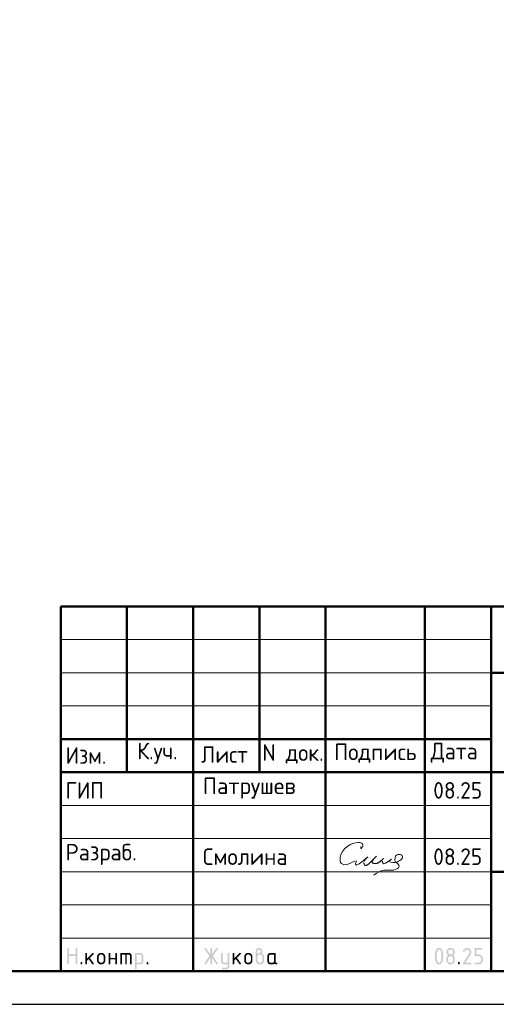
# Model space of a CAD drawing. Header units: millimetres. Extents: x 0 to 74351, y 0 to 35652.
# Tile 2 of 5: x 26856 to 35493, y 0 to 17820. Entities that reach past the tile are written whole.
import ezdxf

# ---------------------------------------------------------------- set-up
doc = ezdxf.new("R2010")
doc.units = ezdxf.units.MM
doc.layers.add('Standard', color=7, linetype='Continuous', lineweight=25)
doc.styles.add('ISOCPEUR', font='txt')

msp = doc.modelspace()

# ---------------------------------------------------------------- hatches: boundary and pattern name
at = {"layer": 'Standard', "linetype": 'Continuous', "lineweight": 25, "transparency": 33554687}
for points in [[(27719, 737), (27719, 1007), (27719, 1008), (27719, 1010), (27719, 1012), (27720, 1013), (27720, 1015), (27721, 1016), (27722, 1017), (27723, 1018), (27724, 1019), (27725, 1019), (27726, 1020), (27727, 1021), (27729, 1021), (27730, 1021), (27732, 1022), (27734, 1022), (27736, 1022), (27737, 1021), (27739, 1021), (27741, 1021), (27742, 1020), (27743, 1019), (27744, 1019), (27745, 1018), (27746, 1017), (27747, 1016), (27748, 1015), (27748, 1013), (27748, 1012), (27749, 1010), (27749, 1008), (27749, 1007), (27749, 902), (27869, 902), (27869, 1007), (27869, 1008), (27869, 1010), (27869, 1012), (27870, 1013), (27870, 1015), (27871, 1016), (27871, 1017), (27872, 1018), (27873, 1019), (27874, 1019), (27876, 1020), (27877, 1021), (27878, 1021), (27880, 1021), (27882, 1022), (27884, 1022), (27886, 1022), (27887, 1021), (27889, 1021), (27890, 1021), (27892, 1020), (27893, 1019), (27894, 1019), (27895, 1018), (27896, 1017), (27897, 1016), (27897, 1015), (27898, 1013), (27898, 1012), (27898, 1010), (27899, 1008), (27899, 1007), (27899, 737), (27899, 735), (27898, 733), (27898, 731), (27898, 730), (27897, 729), (27897, 727), (27896, 726), (27895, 725), (27894, 724), (27893, 724), (27892, 723), (27890, 722), (27889, 722), (27887, 722), (27886, 722), (27884, 722), (27882, 722), (27880, 722), (27878, 722), (27877, 722), (27876, 723), (27874, 724), (27873, 724), (27872, 725), (27871, 726), (27871, 727), (27870, 729), (27870, 730), (27869, 731), (27869, 733), (27869, 735), (27869, 737), (27869, 872), (27749, 872), (27749, 737), (27749, 735), (27749, 733), (27748, 731), (27748, 730), (27748, 729), (27747, 727), (27746, 726), (27745, 725), (27744, 724), (27743, 724), (27742, 723), (27741, 722), (27739, 722), (27737, 722), (27736, 722), (27734, 722), (27732, 722), (27730, 722), (27729, 722), (27727, 722), (27726, 723), (27725, 724), (27724, 724), (27723, 725), (27722, 726), (27721, 727), (27720, 729), (27720, 730), (27719, 731), (27719, 733), (27719, 735)], [(28079, 833), (28173, 927), (28174, 928), (28175, 929), (28177, 930), (28178, 930), (28179, 931), (28181, 931), (28182, 931), (28184, 931), (28186, 931), (28187, 931), (28189, 931), (28190, 930), (28192, 930), (28193, 929), (28194, 929), (28195, 928), (28196, 927), (28197, 926), (28197, 924), (28198, 923), (28198, 922), (28198, 920), (28199, 918), (28199, 916), (28199, 915), (28198, 914), (28198, 912), (28198, 911), (28197, 910), (28196, 908), (28195, 907), (28194, 906), (28128, 840), (28196, 745), (28197, 743), (28198, 741), (28199, 739), (28199, 736), (28199, 734), (28198, 733), (28198, 731), (28198, 730), (28197, 728), (28197, 727), (28196, 726), (28195, 725), (28194, 724), (28193, 724), (28192, 723), (28190, 722), (28189, 722), (28187, 722), (28186, 722), (28184, 722), (28182, 722), (28180, 722), (28178, 722), (28177, 723), (28175, 724), (28174, 725), (28172, 726), (28171, 728), (28107, 819), (28079, 791), (28079, 737), (28079, 735), (28078, 733), (28078, 731), (28078, 730), (28077, 729), (28077, 727), (28076, 726), (28075, 725), (28074, 724), (28073, 724), (28072, 723), (28070, 722), (28069, 722), (28067, 722), (28066, 722), (28064, 722), (28062, 722), (28060, 722), (28059, 722), (28057, 722), (28056, 723), (28055, 724), (28053, 724), (28052, 725), (28051, 726), (28051, 727), (28050, 729), (28050, 730), (28049, 731), (28049, 733), (28049, 735), (28049, 737), (28049, 916), (28049, 918), (28049, 920), (28049, 922), (28050, 923), (28050, 924), (28051, 926), (28051, 927), (28052, 928), (28053, 929), (28055, 929), (28056, 930), (28057, 930), (28059, 931), (28060, 931), (28062, 931), (28064, 931), (28066, 931), (28067, 931), (28069, 931), (28070, 930), (28072, 930), (28073, 929), (28074, 929), (28075, 928), (28076, 927), (28077, 926), (28077, 924), (28078, 923), (28078, 922), (28078, 920), (28079, 918), (28079, 916)], [(28498, 811), (28498, 737), (28498, 735), (28498, 733), (28498, 731), (28497, 730), (28497, 729), (28496, 727), (28496, 726), (28495, 725), (28494, 724), (28493, 724), (28491, 723), (28490, 722), (28489, 722), (28487, 722), (28485, 722), (28483, 722), (28481, 722), (28480, 722), (28478, 722), (28477, 722), (28475, 723), (28474, 724), (28473, 724), (28472, 725), (28471, 726), (28470, 727), (28470, 729), (28469, 730), (28469, 731), (28469, 733), (28468, 735), (28468, 737), (28468, 916), (28468, 918), (28469, 920), (28469, 922), (28469, 923), (28470, 924), (28470, 926), (28471, 927), (28472, 928), (28473, 929), (28474, 929), (28475, 930), (28477, 930), (28478, 931), (28480, 931), (28481, 931), (28483, 931), (28485, 931), (28487, 931), (28489, 931), (28490, 930), (28491, 930), (28493, 929), (28494, 929), (28495, 928), (28496, 927), (28496, 926), (28497, 924), (28497, 923), (28498, 922), (28498, 920), (28498, 918), (28498, 916), (28498, 841), (28588, 841), (28588, 916), (28588, 918), (28588, 920), (28588, 922), (28589, 923), (28589, 924), (28590, 926), (28591, 927), (28592, 928), (28593, 929), (28594, 929), (28595, 930), (28596, 930), (28598, 931), (28600, 931), (28601, 931), (28603, 931), (28605, 931), (28607, 931), (28608, 931), (28610, 930), (28611, 930), (28612, 929), (28613, 929), (28614, 928), (28615, 927), (28616, 926), (28617, 924), (28617, 923), (28618, 922), (28618, 920), (28618, 918), (28618, 916), (28618, 737), (28618, 735), (28618, 733), (28618, 731), (28617, 730), (28617, 729), (28616, 727), (28615, 726), (28614, 725), (28613, 724), (28612, 724), (28611, 723), (28610, 722), (28608, 722), (28607, 722), (28605, 722), (28603, 722), (28601, 722), (28600, 722), (28598, 722), (28596, 722), (28595, 723), (28594, 724), (28593, 724), (28592, 725), (28591, 726), (28590, 727), (28589, 729), (28589, 730), (28588, 731), (28588, 733), (28588, 735), (28588, 737), (28588, 811)], [(28693, 931), (28828, 931), (28831, 931), (28834, 931), (28837, 931), (28840, 930), (28843, 930), (28846, 929), (28849, 928), (28851, 927), (28854, 926), (28856, 925), (28859, 923), (28861, 922), (28864, 920), (28866, 918), (28868, 916), (28871, 914), (28873, 912), (28875, 909), (28877, 907), (28878, 905), (28880, 902), (28881, 900), (28883, 897), (28884, 895), (28885, 892), (28886, 889), (28886, 886), (28887, 883), (28887, 881), (28888, 878), (28888, 875), (28888, 871), (28888, 737), (28888, 735), (28888, 733), (28888, 731), (28887, 730), (28887, 729), (28886, 727), (28885, 726), (28884, 725), (28883, 724), (28882, 724), (28881, 723), (28880, 722), (28878, 722), (28877, 722), (28875, 722), (28873, 722), (28871, 722), (28869, 722), (28868, 722), (28866, 722), (28865, 723), (28864, 724), (28863, 724), (28862, 725), (28861, 726), (28860, 727), (28859, 729), (28859, 730), (28858, 731), (28858, 733), (28858, 735), (28858, 737), (28858, 871), (28858, 875), (28857, 877), (28857, 880), (28856, 883), (28855, 886), (28853, 888), (28851, 891), (28849, 893), (28847, 895), (28845, 896), (28842, 898), (28840, 899), (28837, 900), (28834, 901), (28831, 901), (28828, 901), (28798, 901), (28798, 737), (28798, 735), (28798, 733), (28798, 731), (28797, 730), (28797, 729), (28796, 727), (28795, 726), (28794, 725), (28793, 724), (28792, 724), (28791, 723), (28790, 722), (28788, 722), (28787, 722), (28785, 722), (28783, 722), (28781, 722), (28780, 722), (28778, 722), (28777, 722), (28775, 723), (28774, 724), (28773, 724), (28772, 725), (28771, 726), (28770, 727), (28769, 729), (28769, 730), (28769, 731), (28768, 733), (28768, 735), (28768, 737), (28768, 901), (28708, 901), (28708, 737), (28708, 735), (28708, 733), (28708, 731), (28707, 730), (28707, 729), (28706, 727), (28705, 726), (28704, 725), (28704, 724), (28702, 724), (28701, 723), (28700, 722), (28698, 722), (28697, 722), (28695, 722), (28693, 722), (28691, 722), (28690, 722), (28688, 722), (28687, 722), (28685, 723), (28684, 724), (28683, 724), (28682, 725), (28681, 726), (28680, 727), (28680, 729), (28679, 730), (28679, 731), (28678, 733), (28678, 735), (28678, 737), (28678, 916), (28678, 918), (28678, 920), (28679, 922), (28679, 923), (28680, 924), (28680, 926), (28681, 927), (28682, 928), (28683, 929), (28684, 929), (28685, 930), (28687, 930), (28688, 931), (28690, 931), (28691, 931)], [(30310, 844), (30233, 728), (30232, 726), (30230, 725), (30229, 724), (30227, 723), (30226, 722), (30224, 722), (30222, 722), (30220, 722), (30218, 722), (30217, 722), (30215, 722), (30214, 723), (30212, 723), (30211, 724), (30210, 724), (30209, 725), (30208, 726), (30207, 728), (30207, 729), (30206, 730), (30206, 732), (30206, 734), (30205, 735), (30205, 737), (30205, 739), (30206, 741), (30207, 743), (30208, 745), (30292, 871), (30208, 998), (30207, 1000), (30206, 1002), (30205, 1004), (30205, 1006), (30205, 1008), (30206, 1010), (30206, 1011), (30206, 1013), (30207, 1014), (30207, 1015), (30208, 1017), (30209, 1018), (30210, 1019), (30211, 1019), (30212, 1020), (30214, 1021), (30215, 1021), (30217, 1021), (30218, 1022), (30220, 1022), (30222, 1022), (30224, 1021), (30226, 1021), (30227, 1020), (30229, 1019), (30230, 1018), (30232, 1016), (30233, 1015), (30310, 899), (30310, 1007), (30310, 1008), (30310, 1010), (30311, 1012), (30311, 1013), (30312, 1015), (30312, 1016), (30313, 1017), (30314, 1018), (30315, 1019), (30316, 1019), (30317, 1020), (30319, 1021), (30320, 1021), (30322, 1021), (30323, 1022), (30325, 1022), (30327, 1022), (30329, 1021), (30330, 1021), (30332, 1021), (30333, 1020), (30334, 1019), (30336, 1019), (30337, 1018), (30337, 1017), (30338, 1016), (30339, 1015), (30339, 1013), (30340, 1012), (30340, 1010), (30340, 1008), (30340, 1007), (30340, 899), (30418, 1015), (30419, 1016), (30420, 1018), (30422, 1019), (30423, 1020), (30425, 1021), (30427, 1021), (30428, 1022), (30430, 1022), (30432, 1022), (30433, 1021), (30435, 1021), (30436, 1020), (30437, 1020), (30439, 1019), (30440, 1018), (30441, 1017), (30442, 1016), (30443, 1015), (30444, 1013), (30444, 1012), (30445, 1011), (30445, 1009), (30445, 1008), (30445, 1006), (30445, 1004), (30445, 1002), (30444, 1000), (30443, 998), (30358, 871), (30443, 745), (30444, 743), (30445, 741), (30445, 739), (30445, 737), (30445, 735), (30445, 734), (30445, 732), (30444, 731), (30444, 730), (30443, 728), (30442, 727), (30441, 726), (30440, 725), (30439, 724), (30438, 723), (30436, 723), (30435, 722), (30434, 722), (30432, 722), (30431, 722), (30429, 722), (30427, 722), (30425, 722), (30423, 723), (30422, 724), (30420, 725), (30419, 726), (30418, 728), (30340, 844), (30340, 737), (30340, 735), (30340, 733), (30340, 731), (30339, 730), (30339, 729), (30338, 727), (30337, 726), (30337, 725), (30336, 724), (30334, 724), (30333, 723), (30332, 722), (30330, 722), (30329, 722), (30327, 722), (30325, 722), (30323, 722), (30322, 722), (30320, 722), (30319, 722), (30317, 723), (30316, 724), (30315, 724), (30314, 725), (30313, 726), (30312, 727), (30312, 729), (30311, 730), (30311, 731), (30310, 733), (30310, 735), (30310, 737)], [(30625, 691), (30625, 722), (30565, 722), (30562, 722), (30559, 722), (30556, 722), (30553, 723), (30550, 723), (30547, 724), (30545, 725), (30542, 726), (30539, 727), (30537, 728), (30534, 730), (30532, 731), (30529, 733), (30527, 735), (30525, 737), (30523, 739), (30521, 741), (30519, 744), (30517, 746), (30515, 748), (30513, 751), (30512, 753), (30511, 756), (30510, 758), (30509, 761), (30508, 764), (30507, 767), (30506, 769), (30506, 772), (30506, 775), (30505, 778), (30505, 781), (30505, 916), (30505, 918), (30506, 920), (30506, 922), (30506, 923), (30507, 924), (30507, 926), (30508, 927), (30509, 928), (30510, 929), (30511, 929), (30512, 930), (30514, 930), (30515, 931), (30517, 931), (30518, 931), (30520, 931), (30522, 931), (30524, 931), (30526, 931), (30527, 930), (30528, 930), (30530, 929), (30531, 929), (30532, 928), (30533, 927), (30533, 926), (30534, 924), (30534, 923), (30535, 922), (30535, 920), (30535, 918), (30535, 916), (30535, 782), (30535, 779), (30536, 776), (30536, 773), (30538, 770), (30539, 768), (30540, 765), (30542, 763), (30544, 760), (30546, 758), (30549, 757), (30551, 755), (30554, 754), (30557, 753), (30559, 752), (30562, 752), (30565, 752), (30625, 752), (30625, 916), (30625, 918), (30625, 920), (30625, 922), (30626, 923), (30626, 924), (30627, 926), (30628, 927), (30629, 928), (30630, 929), (30631, 929), (30632, 930), (30633, 930), (30635, 931), (30636, 931), (30638, 931), (30640, 931), (30642, 931), (30644, 931), (30645, 931), (30647, 930), (30648, 930), (30649, 929), (30650, 929), (30651, 928), (30652, 927), (30653, 926), (30654, 924), (30654, 923), (30655, 922), (30655, 920), (30655, 918), (30655, 916), (30655, 692), (30655, 688), (30655, 685), (30655, 682), (30654, 680), (30653, 677), (30653, 674), (30652, 671), (30651, 669), (30650, 666), (30648, 663), (30647, 661), (30645, 658), (30644, 656), (30642, 654), (30640, 651), (30638, 649), (30636, 647), (30634, 645), (30631, 643), (30629, 641), (30627, 640), (30624, 638), (30621, 637), (30619, 636), (30616, 635), (30613, 634), (30611, 633), (30608, 633), (30605, 632), (30602, 632), (30599, 632), (30596, 632), (30535, 632), (30534, 632), (30532, 632), (30530, 632), (30529, 633), (30527, 633), (30526, 634), (30525, 634), (30524, 635), (30523, 636), (30522, 638), (30522, 639), (30521, 640), (30521, 642), (30521, 643), (30520, 645), (30520, 647), (30520, 648), (30521, 650), (30521, 651), (30522, 652), (30522, 654), (30523, 655), (30524, 656), (30525, 657), (30526, 658), (30527, 659), (30529, 660), (30530, 661), (30531, 661), (30533, 661), (30534, 662), (30535, 662), (30595, 662), (30598, 662), (30601, 662), (30604, 663), (30607, 664), (30609, 665), (30612, 666), (30614, 668), (30616, 670), (30619, 672), (30620, 675), (30622, 677), (30623, 680), (30624, 682), (30624, 685), (30625, 688)], [(30745, 833), (30840, 927), (30841, 928), (30842, 929), (30843, 930), (30844, 930), (30846, 931), (30847, 931), (30849, 931), (30850, 931), (30852, 931), (30854, 931), (30855, 931), (30857, 930), (30858, 930), (30859, 929), (30860, 929), (30861, 928), (30862, 927), (30863, 926), (30864, 924), (30864, 923), (30865, 922), (30865, 920), (30865, 918), (30865, 916), (30865, 915), (30865, 914), (30865, 912), (30864, 911), (30863, 910), (30863, 908), (30862, 907), (30861, 906), (30795, 840), (30862, 745), (30864, 743), (30864, 741), (30865, 739), (30865, 736), (30865, 734), (30865, 733), (30865, 731), (30864, 730), (30864, 728), (30863, 727), (30862, 726), (30861, 725), (30860, 724), (30859, 724), (30858, 723), (30857, 722), (30855, 722), (30854, 722), (30852, 722), (30850, 722), (30848, 722), (30846, 722), (30845, 722), (30843, 723), (30842, 724), (30840, 725), (30839, 726), (30838, 728), (30773, 819), (30745, 791), (30745, 737), (30745, 735), (30745, 733), (30745, 731), (30744, 730), (30744, 729), (30743, 727), (30742, 726), (30741, 725), (30741, 724), (30739, 724), (30738, 723), (30737, 722), (30735, 722), (30734, 722), (30732, 722), (30730, 722), (30728, 722), (30727, 722), (30725, 722), (30724, 722), (30722, 723), (30721, 724), (30720, 724), (30719, 725), (30718, 726), (30717, 727), (30717, 729), (30716, 730), (30716, 731), (30715, 733), (30715, 735), (30715, 737), (30715, 916), (30715, 918), (30715, 920), (30716, 922), (30716, 923), (30717, 924), (30717, 926), (30718, 927), (30719, 928), (30720, 929), (30721, 929), (30722, 930), (30724, 930), (30725, 931), (30727, 931), (30728, 931), (30730, 931), (30732, 931), (30734, 931), (30735, 931), (30737, 930), (30738, 930), (30739, 929), (30741, 929), (30741, 928), (30742, 927), (30743, 926), (30744, 924), (30744, 923), (30745, 922), (30745, 920), (30745, 918), (30745, 916)], [(34965, 1022), (34968, 1022), (34972, 1021), (34976, 1021), (34980, 1020), (34983, 1019), (34987, 1018), (34990, 1017), (34993, 1016), (34997, 1015), (35000, 1013), (35003, 1011), (35006, 1009), (35009, 1007), (35012, 1005), (35015, 1002), (35018, 1000), (35020, 997), (35023, 994), (35025, 991), (35027, 988), (35029, 985), (35031, 982), (35033, 979), (35034, 975), (35035, 972), (35036, 969), (35038, 965), (35038, 962), (35039, 958), (35039, 954), (35040, 950), (35040, 947), (35040, 941), (35039, 936), (35038, 930), (35036, 925), (35034, 920), (35032, 914), (35029, 909), (35026, 903), (34931, 752), (35025, 752), (35026, 752), (35028, 751), (35030, 751), (35031, 751), (35033, 750), (35034, 749), (35035, 749), (35036, 748), (35037, 747), (35037, 746), (35038, 745), (35039, 743), (35039, 742), (35039, 740), (35040, 738), (35040, 737), (35040, 735), (35039, 733), (35039, 731), (35039, 730), (35038, 729), (35037, 727), (35037, 726), (35036, 725), (35035, 724), (35034, 724), (35033, 723), (35031, 722), (35030, 722), (35028, 722), (35026, 722), (35025, 722), (34905, 722), (34903, 722), (34901, 722), (34899, 722), (34898, 722), (34897, 723), (34895, 724), (34894, 724), (34893, 725), (34892, 726), (34892, 727), (34891, 729), (34891, 730), (34890, 731), (34890, 733), (34890, 735), (34890, 737), (34890, 739), (34890, 741), (34891, 743), (34892, 745), (35002, 922), (35004, 925), (35005, 928), (35007, 931), (35008, 934), (35009, 937), (35009, 940), (35010, 943), (35010, 946), (35010, 951), (35009, 955), (35008, 960), (35006, 964), (35005, 968), (35002, 971), (35000, 975), (34996, 978), (34993, 982), (34989, 984), (34986, 987), (34982, 988), (34978, 990), (34974, 991), (34969, 991), (34965, 991), (34961, 991), (34958, 991), (34955, 990), (34952, 989), (34949, 988), (34946, 986), (34943, 984), (34940, 982), (34937, 980), (34934, 977), (34931, 974), (34929, 970), (34926, 967), (34923, 963), (34920, 958), (34918, 954), (34917, 952), (34915, 951), (34914, 949), (34912, 948), (34911, 947), (34909, 947), (34907, 947), (34905, 947), (34903, 947), (34901, 947), (34899, 947), (34898, 947), (34897, 948), (34895, 949), (34894, 949), (34893, 950), (34892, 951), (34892, 952), (34891, 954), (34891, 955), (34890, 956), (34890, 958), (34890, 960), (34890, 961), (34890, 963), (34890, 965), (34890, 966), (34891, 968), (34894, 974), (34898, 980), (34902, 986), (34906, 991), (34910, 996), (34914, 1000), (34919, 1005), (34923, 1008), (34928, 1011), (34933, 1014), (34938, 1016), (34943, 1018), (34948, 1020), (34953, 1021), (34959, 1022)], [(35100, 887), (35100, 1007), (35100, 1008), (35100, 1010), (35100, 1012), (35100, 1013), (35101, 1015), (35102, 1016), (35102, 1017), (35103, 1018), (35104, 1019), (35105, 1019), (35107, 1020), (35108, 1021), (35109, 1021), (35111, 1021), (35113, 1022), (35114, 1022), (35219, 1022), (35221, 1022), (35223, 1021), (35224, 1021), (35226, 1021), (35227, 1020), (35228, 1019), (35229, 1019), (35230, 1018), (35231, 1017), (35232, 1016), (35233, 1014), (35233, 1013), (35234, 1012), (35234, 1010), (35234, 1008), (35234, 1007), (35234, 1005), (35234, 1003), (35234, 1001), (35233, 1000), (35233, 999), (35232, 997), (35231, 996), (35230, 995), (35229, 994), (35228, 994), (35227, 993), (35226, 992), (35224, 992), (35223, 992), (35221, 991), (35219, 991), (35130, 991), (35130, 902), (35174, 902), (35178, 902), (35182, 901), (35186, 901), (35189, 900), (35193, 900), (35196, 899), (35200, 897), (35203, 896), (35207, 895), (35210, 893), (35213, 891), (35216, 889), (35219, 887), (35222, 885), (35225, 882), (35227, 880), (35230, 877), (35232, 874), (35235, 871), (35237, 868), (35239, 865), (35241, 862), (35242, 859), (35244, 855), (35245, 852), (35246, 849), (35247, 845), (35248, 841), (35249, 838), (35249, 834), (35249, 830), (35249, 827), (35249, 797), (35249, 793), (35249, 789), (35249, 785), (35248, 782), (35247, 778), (35246, 775), (35245, 771), (35244, 768), (35242, 764), (35241, 761), (35239, 758), (35237, 755), (35235, 752), (35232, 749), (35230, 746), (35227, 743), (35224, 741), (35222, 738), (35219, 736), (35216, 734), (35213, 732), (35209, 730), (35206, 728), (35203, 727), (35200, 726), (35196, 725), (35193, 724), (35189, 723), (35186, 722), (35182, 722), (35178, 722), (35174, 722), (35114, 722), (35113, 722), (35111, 722), (35109, 722), (35108, 722), (35107, 723), (35105, 724), (35104, 724), (35103, 725), (35102, 726), (35102, 727), (35101, 729), (35100, 730), (35100, 731), (35100, 733), (35100, 735), (35100, 737), (35100, 738), (35100, 740), (35100, 742), (35100, 743), (35101, 745), (35102, 746), (35102, 747), (35103, 748), (35104, 749), (35105, 749), (35107, 750), (35108, 751), (35109, 751), (35111, 751), (35113, 752), (35114, 752), (35174, 752), (35179, 752), (35183, 752), (35188, 753), (35192, 755), (35196, 756), (35199, 759), (35203, 761), (35206, 765), (35209, 768), (35212, 772), (35214, 775), (35216, 779), (35218, 783), (35218, 788), (35219, 792), (35219, 797), (35219, 827), (35219, 831), (35218, 836), (35218, 840), (35216, 844), (35214, 848), (35212, 851), (35209, 855), (35206, 858), (35203, 862), (35199, 864), (35195, 867), (35192, 868), (35188, 870), (35183, 871), (35179, 872), (35174, 872), (35114, 872), (35113, 872), (35111, 872), (35109, 872), (35108, 872), (35107, 873), (35105, 874), (35104, 874), (35103, 875), (35102, 876), (35102, 877), (35101, 879), (35100, 880), (35100, 881), (35100, 883), (35100, 885)], [(27959, 752), (27959, 753), (27959, 755), (27959, 757), (27960, 758), (27960, 760), (27961, 761), (27962, 762), (27963, 763), (27963, 764), (27965, 765), (27966, 765), (27967, 766), (27969, 766), (27970, 766), (27972, 767), (27974, 767), (27976, 767), (27977, 766), (27979, 766), (27980, 766), (27982, 765), (27983, 765), (27984, 764), (27985, 763), (27986, 762), (27987, 761), (27987, 760), (27988, 758), (27988, 757), (27989, 755), (27989, 753), (27989, 752), (27989, 737), (27989, 735), (27989, 733), (27988, 731), (27988, 730), (27987, 729), (27987, 727), (27986, 726), (27985, 725), (27984, 724), (27983, 724), (27982, 723), (27980, 722), (27979, 722), (27977, 722), (27976, 722), (27974, 722), (27972, 722), (27970, 722), (27969, 722), (27967, 722), (27966, 723), (27965, 724), (27963, 724), (27963, 725), (27962, 726), (27961, 727), (27960, 729), (27960, 730), (27959, 731), (27959, 733), (27959, 735), (27959, 737)], [(29158, 752), (29158, 753), (29158, 755), (29158, 757), (29159, 758), (29159, 760), (29160, 761), (29161, 762), (29162, 763), (29163, 764), (29164, 765), (29165, 765), (29166, 766), (29168, 766), (29169, 766), (29171, 767), (29173, 767), (29175, 767), (29177, 766), (29178, 766), (29180, 766), (29181, 765), (29182, 765), (29183, 764), (29184, 763), (29185, 762), (29186, 761), (29187, 760), (29187, 758), (29188, 757), (29188, 755), (29188, 753), (29188, 752), (29188, 737), (29188, 735), (29188, 733), (29188, 731), (29187, 730), (29187, 729), (29186, 727), (29185, 726), (29184, 725), (29183, 724), (29182, 724), (29181, 723), (29180, 722), (29178, 722), (29177, 722), (29175, 722), (29173, 722), (29171, 722), (29169, 722), (29168, 722), (29166, 722), (29165, 723), (29164, 724), (29163, 724), (29162, 725), (29161, 726), (29160, 727), (29159, 729), (29159, 730), (29158, 731), (29158, 733), (29158, 735), (29158, 737)], [(34800, 752), (34800, 753), (34800, 755), (34800, 757), (34801, 758), (34801, 760), (34802, 761), (34803, 762), (34804, 763), (34804, 764), (34806, 765), (34807, 765), (34808, 766), (34810, 766), (34811, 766), (34813, 767), (34815, 767), (34817, 767), (34818, 766), (34820, 766), (34821, 766), (34823, 765), (34824, 765), (34825, 764), (34826, 763), (34827, 762), (34828, 761), (34828, 760), (34829, 758), (34829, 757), (34830, 755), (34830, 753), (34830, 752), (34830, 737), (34830, 735), (34830, 733), (34829, 731), (34829, 730), (34828, 729), (34828, 727), (34827, 726), (34826, 725), (34825, 724), (34824, 724), (34823, 723), (34821, 722), (34820, 722), (34818, 722), (34817, 722), (34815, 722), (34813, 722), (34811, 722), (34810, 722), (34808, 722), (34807, 723), (34806, 724), (34804, 724), (34804, 725), (34803, 726), (34802, 727), (34801, 729), (34801, 730), (34800, 731), (34800, 733), (34800, 735), (34800, 737)]]:
    msp.add_hatch(color=7, dxfattribs=at).paths.add_polyline_path(points, flags=16)
h = msp.add_hatch(color=7, dxfattribs=at)
h.paths.add_polyline_path([(28259, 796), (28259, 856), (28259, 860), (28259, 864), (28259, 868), (28260, 871), (28261, 875), (28262, 878), (28263, 882), (28264, 885), (28265, 889), (28267, 892), (28269, 895), (28271, 898), (28273, 901), (28275, 904), (28278, 907), (28280, 909), (28283, 912), (28286, 915), (28289, 917), (28292, 919), (28295, 921), (28298, 923), (28301, 925), (28305, 926), (28308, 927), (28311, 928), (28315, 929), (28318, 930), (28322, 931), (28326, 931), (28329, 931), (28333, 931), (28337, 931), (28341, 931), (28345, 931), (28349, 930), (28352, 929), (28356, 928), (28359, 927), (28362, 926), (28366, 925), (28369, 923), (28372, 921), (28375, 919), (28378, 917), (28381, 915), (28384, 912), (28387, 910), (28389, 907), (28392, 904), (28394, 901), (28396, 898), (28398, 895), (28400, 892), (28401, 889), (28403, 886), (28404, 882), (28405, 879), (28406, 875), (28407, 872), (28408, 868), (28408, 864), (28408, 860), (28408, 856), (28408, 796), (28408, 793), (28408, 789), (28408, 785), (28407, 781), (28406, 778), (28405, 774), (28404, 771), (28403, 768), (28401, 764), (28400, 761), (28398, 758), (28396, 755), (28394, 752), (28391, 749), (28389, 746), (28386, 743), (28384, 741), (28381, 738), (28378, 736), (28375, 734), (28372, 732), (28369, 730), (28365, 728), (28362, 727), (28359, 726), (28355, 725), (28352, 724), (28348, 723), (28345, 722), (28341, 722), (28337, 722), (28333, 722), (28329, 722), (28326, 722), (28322, 722), (28318, 723), (28315, 724), (28311, 725), (28308, 726), (28305, 727), (28301, 728), (28298, 730), (28295, 732), (28292, 734), (28289, 736), (28286, 738), (28283, 741), (28280, 743), (28278, 746), (28275, 749), (28273, 752), (28271, 755), (28269, 758), (28267, 761), (28265, 764), (28264, 768), (28263, 771), (28262, 774), (28261, 778), (28260, 781), (28259, 785), (28259, 789), (28259, 793)], flags=16)
h.paths.add_polyline_path([(28378, 797), (28378, 857), (28378, 861), (28377, 866), (28377, 870), (28375, 874), (28373, 878), (28371, 881), (28368, 885), (28365, 888), (28362, 892), (28358, 894), (28355, 897), (28351, 898), (28347, 900), (28342, 901), (28338, 902), (28333, 902), (28329, 902), (28324, 901), (28320, 900), (28316, 898), (28312, 897), (28309, 894), (28305, 892), (28302, 888), (28298, 885), (28296, 881), (28293, 878), (28292, 874), (28290, 870), (28289, 866), (28289, 861), (28289, 857), (28289, 797), (28289, 792), (28289, 788), (28290, 783), (28292, 779), (28293, 775), (28296, 772), (28298, 768), (28302, 765), (28305, 761), (28308, 759), (28312, 756), (28316, 755), (28320, 753), (28324, 752), (28329, 752), (28333, 752), (28338, 752), (28342, 752), (28347, 753), (28351, 755), (28355, 757), (28358, 759), (28362, 761), (28365, 765), (28368, 768), (28371, 772), (28373, 775), (28375, 779), (28377, 783), (28377, 788), (28378, 792)])
h = msp.add_hatch(color=7, dxfattribs=at)
h.paths.add_polyline_path([(28948, 916), (28948, 918), (28948, 920), (28949, 922), (28949, 923), (28950, 924), (28950, 926), (28951, 927), (28952, 928), (28953, 929), (28954, 929), (28955, 930), (28957, 930), (28958, 931), (28960, 931), (28961, 931), (28963, 931), (29038, 931), (29041, 931), (29044, 931), (29047, 931), (29050, 930), (29053, 930), (29056, 929), (29059, 928), (29061, 927), (29064, 926), (29066, 925), (29069, 923), (29071, 922), (29074, 920), (29076, 918), (29078, 916), (29080, 914), (29083, 912), (29085, 910), (29086, 907), (29088, 905), (29090, 902), (29091, 900), (29092, 897), (29094, 895), (29095, 892), (29095, 889), (29096, 886), (29097, 884), (29097, 881), (29098, 878), (29098, 875), (29098, 871), (29098, 781), (29098, 778), (29098, 775), (29097, 772), (29097, 769), (29096, 767), (29095, 764), (29095, 761), (29094, 758), (29092, 756), (29091, 753), (29090, 751), (29088, 748), (29086, 746), (29085, 744), (29083, 741), (29081, 739), (29078, 737), (29076, 735), (29074, 733), (29071, 731), (29069, 730), (29066, 728), (29064, 727), (29061, 726), (29059, 725), (29056, 724), (29053, 723), (29050, 723), (29047, 722), (29044, 722), (29041, 722), (29038, 722), (28978, 722), (28978, 647), (28978, 645), (28978, 643), (28978, 641), (28977, 640), (28977, 639), (28976, 638), (28975, 636), (28974, 635), (28973, 634), (28972, 634), (28971, 633), (28970, 633), (28968, 632), (28967, 632), (28965, 632), (28963, 632), (28961, 632), (28960, 632), (28958, 632), (28957, 633), (28955, 633), (28954, 634), (28953, 634), (28952, 635), (28951, 636), (28950, 638), (28950, 639), (28949, 640), (28949, 641), (28948, 643), (28948, 645), (28948, 647)], flags=16)
h.paths.add_polyline_path([(28978, 901), (28978, 752), (29038, 752), (29041, 752), (29044, 752), (29047, 753), (29049, 754), (29052, 755), (29054, 757), (29057, 758), (29059, 760), (29061, 763), (29063, 765), (29065, 767), (29066, 770), (29067, 773), (29067, 776), (29068, 778), (29068, 782), (29068, 871), (29068, 875), (29067, 877), (29067, 880), (29066, 883), (29065, 886), (29063, 888), (29061, 891), (29059, 893), (29057, 895), (29055, 896), (29052, 898), (29050, 899), (29047, 900), (29044, 901), (29041, 901), (29038, 901)])
h = msp.add_hatch(color=7, dxfattribs=at)
h.paths.add_polyline_path([(30925, 796), (30925, 856), (30925, 860), (30925, 864), (30926, 868), (30926, 871), (30927, 875), (30928, 878), (30929, 882), (30930, 885), (30932, 889), (30934, 892), (30935, 895), (30937, 898), (30939, 901), (30942, 904), (30944, 907), (30947, 909), (30950, 912), (30952, 915), (30955, 917), (30958, 919), (30961, 921), (30965, 923), (30968, 925), (30971, 926), (30974, 927), (30978, 928), (30981, 929), (30985, 930), (30988, 931), (30992, 931), (30996, 931), (31000, 931), (31004, 931), (31008, 931), (31011, 931), (31015, 930), (31019, 929), (31022, 928), (31026, 927), (31029, 926), (31032, 925), (31035, 923), (31039, 921), (31042, 919), (31045, 917), (31047, 915), (31050, 912), (31053, 910), (31056, 907), (31058, 904), (31060, 901), (31063, 898), (31065, 895), (31066, 892), (31068, 889), (31069, 886), (31071, 882), (31072, 879), (31073, 875), (31073, 872), (31074, 868), (31074, 864), (31075, 860), (31075, 856), (31075, 796), (31075, 793), (31074, 789), (31074, 785), (31073, 781), (31073, 778), (31072, 774), (31071, 771), (31069, 768), (31068, 764), (31066, 761), (31064, 758), (31062, 755), (31060, 752), (31058, 749), (31056, 746), (31053, 743), (31050, 741), (31047, 738), (31044, 736), (31041, 734), (31038, 732), (31035, 730), (31032, 728), (31029, 727), (31025, 726), (31022, 725), (31018, 724), (31015, 723), (31011, 722), (31007, 722), (31004, 722), (31000, 722), (30996, 722), (30992, 722), (30988, 722), (30985, 723), (30981, 724), (30978, 725), (30974, 726), (30971, 727), (30968, 728), (30965, 730), (30961, 732), (30958, 734), (30955, 736), (30952, 738), (30950, 741), (30947, 743), (30944, 746), (30942, 749), (30939, 752), (30937, 755), (30935, 758), (30934, 761), (30932, 764), (30930, 768), (30929, 771), (30928, 774), (30927, 778), (30926, 781), (30926, 785), (30925, 789), (30925, 793)], flags=16)
h.paths.add_polyline_path([(31045, 797), (31045, 857), (31045, 861), (31044, 866), (31043, 870), (31041, 874), (31040, 878), (31037, 881), (31035, 885), (31032, 888), (31028, 892), (31025, 894), (31021, 897), (31017, 898), (31013, 900), (31009, 901), (31004, 902), (31000, 902), (30995, 902), (30991, 901), (30987, 900), (30983, 898), (30979, 897), (30975, 894), (30971, 892), (30968, 888), (30965, 885), (30962, 881), (30960, 878), (30958, 874), (30957, 870), (30956, 866), (30955, 861), (30955, 857), (30955, 797), (30955, 792), (30956, 788), (30957, 783), (30958, 779), (30960, 775), (30962, 772), (30965, 768), (30968, 765), (30971, 761), (30975, 759), (30979, 756), (30983, 755), (30986, 753), (30991, 752), (30995, 752), (31000, 752), (31004, 752), (31009, 752), (31013, 753), (31017, 755), (31021, 757), (31025, 759), (31028, 761), (31032, 765), (31035, 768), (31037, 772), (31040, 775), (31041, 779), (31043, 783), (31044, 788), (31045, 792)])
h = msp.add_hatch(color=7, dxfattribs=at)
h.paths.add_polyline_path([(31165, 916), (31170, 920), (31174, 923), (31179, 926), (31183, 928), (31188, 930), (31192, 931), (31196, 931), (31200, 931), (31202, 931), (31204, 932), (31207, 933), (31209, 934), (31211, 935), (31213, 937), (31215, 939), (31217, 942), (31219, 944), (31221, 947), (31222, 949), (31223, 952), (31224, 954), (31224, 957), (31225, 959), (31225, 961), (31225, 965), (31224, 968), (31224, 970), (31223, 973), (31222, 976), (31220, 978), (31218, 981), (31216, 983), (31214, 985), (31212, 987), (31209, 988), (31207, 989), (31204, 990), (31201, 991), (31198, 991), (31195, 991), (31192, 991), (31189, 991), (31186, 990), (31183, 989), (31181, 988), (31178, 987), (31176, 985), (31174, 983), (31171, 981), (31170, 978), (31168, 976), (31167, 973), (31166, 970), (31165, 967), (31165, 965), (31165, 961)])
h.paths.add_polyline_path([(31240, 925), (31245, 923), (31249, 920), (31254, 918), (31258, 914), (31262, 911), (31266, 907), (31269, 903), (31272, 898), (31275, 893), (31278, 888), (31280, 883), (31282, 878), (31283, 873), (31284, 868), (31285, 862), (31285, 857), (31285, 797), (31285, 793), (31284, 789), (31284, 785), (31283, 781), (31282, 778), (31281, 774), (31280, 771), (31279, 768), (31278, 764), (31276, 761), (31274, 758), (31272, 755), (31270, 752), (31268, 749), (31265, 746), (31263, 743), (31260, 741), (31257, 738), (31254, 736), (31251, 734), (31248, 732), (31245, 730), (31242, 728), (31238, 727), (31235, 726), (31232, 725), (31228, 724), (31225, 723), (31221, 722), (31217, 722), (31214, 722), (31210, 722), (31206, 722), (31202, 722), (31198, 722), (31195, 723), (31191, 724), (31188, 725), (31184, 726), (31181, 727), (31177, 728), (31174, 730), (31171, 732), (31168, 734), (31165, 736), (31162, 738), (31159, 741), (31157, 743), (31154, 746), (31151, 749), (31149, 752), (31147, 755), (31145, 758), (31143, 761), (31142, 764), (31140, 768), (31139, 771), (31138, 774), (31137, 778), (31136, 782), (31136, 785), (31135, 789), (31135, 793), (31135, 797), (31135, 962), (31135, 965), (31135, 968), (31135, 971), (31136, 974), (31136, 977), (31137, 979), (31138, 982), (31139, 985), (31140, 987), (31142, 990), (31143, 993), (31145, 995), (31146, 997), (31148, 1000), (31150, 1002), (31152, 1004), (31154, 1006), (31157, 1008), (31159, 1010), (31161, 1012), (31164, 1013), (31166, 1015), (31169, 1016), (31172, 1017), (31174, 1018), (31177, 1019), (31180, 1020), (31183, 1020), (31186, 1021), (31189, 1021), (31192, 1022), (31195, 1022), (31198, 1022), (31201, 1021), (31204, 1021), (31207, 1020), (31210, 1020), (31212, 1019), (31215, 1018), (31218, 1017), (31221, 1016), (31223, 1015), (31226, 1013), (31228, 1012), (31230, 1010), (31233, 1008), (31235, 1006), (31237, 1004), (31239, 1002), (31241, 1000), (31243, 997), (31245, 995), (31246, 992), (31248, 990), (31249, 987), (31250, 985), (31251, 982), (31252, 979), (31253, 976), (31253, 974), (31254, 971), (31254, 968), (31254, 965), (31254, 962), (31254, 956), (31254, 951), (31253, 946), (31251, 941), (31249, 937), (31246, 933), (31243, 929)], flags=16)
h.paths.add_polyline_path([(31254, 797), (31254, 857), (31254, 861), (31254, 866), (31253, 870), (31251, 874), (31250, 878), (31247, 881), (31245, 885), (31241, 888), (31238, 892), (31235, 894), (31231, 897), (31227, 898), (31223, 900), (31219, 901), (31214, 902), (31210, 902), (31205, 902), (31201, 901), (31196, 900), (31192, 898), (31188, 897), (31185, 894), (31181, 892), (31178, 888), (31175, 885), (31172, 881), (31170, 878), (31168, 874), (31167, 870), (31166, 866), (31165, 861), (31165, 857), (31165, 797), (31165, 792), (31166, 788), (31167, 783), (31168, 779), (31170, 775), (31172, 772), (31175, 768), (31178, 765), (31181, 761), (31185, 759), (31188, 756), (31192, 755), (31196, 753), (31201, 752), (31205, 752), (31210, 752), (31214, 752), (31219, 752), (31223, 753), (31227, 755), (31231, 757), (31235, 759), (31238, 761), (31241, 765), (31245, 768), (31247, 772), (31250, 775), (31251, 779), (31253, 783), (31254, 788), (31254, 792)])
h = msp.add_hatch(color=7, dxfattribs=at)
h.paths.add_polyline_path([(31464, 901), (31405, 901), (31401, 901), (31399, 901), (31396, 900), (31393, 899), (31390, 898), (31388, 896), (31386, 895), (31383, 893), (31381, 890), (31380, 888), (31378, 886), (31377, 883), (31376, 880), (31375, 877), (31375, 874), (31375, 871), (31375, 782), (31375, 778), (31375, 776), (31376, 773), (31377, 770), (31378, 768), (31380, 765), (31381, 763), (31384, 760), (31386, 758), (31388, 757), (31391, 755), (31393, 754), (31396, 753), (31399, 752), (31402, 752), (31405, 752), (31434, 752), (31438, 752), (31440, 752), (31443, 753), (31446, 754), (31449, 755), (31451, 757), (31453, 758), (31456, 760), (31458, 763), (31459, 765), (31461, 767), (31462, 770), (31463, 773), (31464, 776), (31464, 778), (31464, 782)])
h.paths.add_polyline_path([(31524, 737), (31524, 735), (31524, 733), (31524, 731), (31523, 730), (31523, 729), (31522, 727), (31522, 726), (31521, 725), (31520, 724), (31519, 724), (31517, 723), (31516, 722), (31515, 722), (31513, 722), (31511, 722), (31509, 722), (31504, 722), (31499, 723), (31495, 724), (31490, 726), (31486, 728), (31482, 730), (31478, 733), (31475, 737), (31471, 733), (31466, 730), (31462, 728), (31457, 726), (31452, 724), (31446, 723), (31441, 722), (31434, 722), (31405, 722), (31401, 722), (31398, 722), (31395, 722), (31392, 723), (31390, 723), (31387, 724), (31384, 725), (31381, 726), (31379, 727), (31376, 728), (31374, 730), (31371, 731), (31369, 733), (31366, 735), (31364, 737), (31362, 739), (31360, 741), (31358, 743), (31356, 746), (31354, 748), (31353, 751), (31351, 753), (31350, 756), (31349, 758), (31348, 761), (31347, 764), (31346, 766), (31346, 769), (31345, 772), (31345, 775), (31345, 778), (31345, 781), (31345, 871), (31345, 875), (31345, 878), (31345, 881), (31346, 884), (31346, 886), (31347, 889), (31348, 892), (31349, 895), (31350, 897), (31351, 900), (31353, 902), (31354, 905), (31356, 907), (31358, 910), (31360, 912), (31362, 914), (31364, 916), (31366, 918), (31369, 920), (31371, 922), (31374, 923), (31376, 925), (31379, 926), (31381, 927), (31384, 928), (31387, 929), (31390, 930), (31392, 930), (31395, 931), (31398, 931), (31401, 931), (31405, 931), (31479, 931), (31481, 931), (31483, 931), (31485, 931), (31486, 930), (31487, 930), (31489, 929), (31490, 929), (31491, 928), (31492, 927), (31492, 926), (31493, 924), (31493, 923), (31494, 922), (31494, 920), (31494, 918), (31494, 916), (31494, 767), (31494, 765), (31495, 763), (31495, 761), (31495, 760), (31496, 759), (31496, 757), (31497, 756), (31498, 755), (31499, 754), (31500, 754), (31501, 753), (31503, 752), (31504, 752), (31506, 752), (31508, 752), (31509, 752), (31511, 752), (31513, 751), (31515, 751), (31516, 751), (31517, 750), (31519, 749), (31520, 749), (31521, 748), (31522, 747), (31522, 746), (31523, 744), (31523, 743), (31524, 742), (31524, 740), (31524, 738)], flags=16)
h = msp.add_hatch(color=7, dxfattribs=at)
h.paths.add_polyline_path([(34500, 872), (34500, 881), (34499, 890), (34499, 899), (34498, 908), (34497, 916), (34495, 925), (34494, 934), (34492, 942), (34490, 948), (34489, 953), (34487, 959), (34485, 964), (34483, 968), (34481, 972), (34479, 976), (34477, 979), (34474, 982), (34472, 984), (34469, 987), (34467, 988), (34464, 990), (34461, 991), (34458, 991), (34455, 991), (34452, 991), (34449, 991), (34446, 990), (34443, 988), (34441, 987), (34438, 984), (34436, 982), (34433, 979), (34431, 976), (34429, 972), (34427, 968), (34425, 963), (34423, 959), (34422, 953), (34420, 948), (34418, 942), (34416, 933), (34415, 925), (34413, 916), (34412, 907), (34411, 898), (34411, 890), (34410, 881), (34410, 872), (34410, 862), (34411, 853), (34411, 844), (34412, 835), (34413, 827), (34415, 818), (34416, 810), (34418, 801), (34420, 795), (34421, 790), (34423, 784), (34425, 780), (34427, 775), (34429, 771), (34431, 767), (34433, 764), (34436, 761), (34438, 759), (34441, 756), (34443, 755), (34446, 753), (34449, 752), (34452, 752), (34455, 752), (34458, 752), (34461, 752), (34464, 753), (34467, 755), (34469, 756), (34472, 759), (34474, 761), (34477, 764), (34479, 767), (34481, 771), (34483, 775), (34485, 780), (34487, 784), (34489, 790), (34490, 795), (34492, 801), (34494, 810), (34495, 818), (34497, 827), (34498, 835), (34499, 844), (34499, 853), (34500, 862)])
h.paths.add_polyline_path([(34530, 872), (34530, 865), (34530, 858), (34529, 852), (34529, 846), (34529, 839), (34528, 833), (34527, 827), (34527, 822), (34526, 816), (34525, 810), (34524, 805), (34522, 799), (34521, 794), (34520, 789), (34518, 784), (34517, 779), (34514, 772), (34512, 765), (34509, 759), (34506, 754), (34502, 748), (34499, 744), (34495, 739), (34492, 736), (34488, 732), (34484, 730), (34479, 727), (34475, 725), (34470, 723), (34465, 722), (34460, 722), (34455, 722), (34450, 722), (34445, 722), (34440, 723), (34435, 725), (34431, 727), (34426, 730), (34422, 732), (34418, 736), (34414, 739), (34411, 744), (34408, 748), (34404, 754), (34401, 759), (34398, 765), (34396, 771), (34393, 779), (34392, 783), (34390, 789), (34389, 794), (34388, 799), (34386, 804), (34385, 810), (34384, 816), (34383, 821), (34383, 827), (34382, 833), (34381, 839), (34381, 846), (34381, 852), (34380, 858), (34380, 865), (34380, 872), (34380, 878), (34380, 885), (34381, 891), (34381, 898), (34381, 904), (34382, 910), (34383, 916), (34383, 922), (34384, 928), (34385, 933), (34386, 939), (34388, 944), (34389, 949), (34390, 954), (34392, 960), (34393, 964), (34396, 972), (34398, 978), (34401, 984), (34404, 989), (34408, 995), (34411, 999), (34414, 1004), (34418, 1007), (34422, 1011), (34426, 1014), (34431, 1016), (34435, 1018), (34440, 1020), (34445, 1021), (34450, 1022), (34455, 1022), (34460, 1022), (34465, 1021), (34470, 1020), (34475, 1018), (34479, 1016), (34484, 1013), (34488, 1011), (34492, 1007), (34495, 1004), (34499, 999), (34502, 995), (34506, 989), (34509, 984), (34512, 978), (34514, 971), (34517, 964), (34518, 959), (34520, 954), (34521, 949), (34522, 944), (34524, 938), (34525, 933), (34526, 927), (34527, 922), (34527, 916), (34528, 910), (34529, 904), (34529, 897), (34529, 891), (34530, 885), (34530, 878)], flags=16)
h = msp.add_hatch(color=7, dxfattribs=at)
h.paths.add_polyline_path([(34665, 752), (34670, 752), (34674, 752), (34678, 753), (34682, 755), (34686, 756), (34690, 759), (34693, 761), (34697, 765), (34700, 768), (34702, 772), (34705, 775), (34706, 779), (34708, 783), (34709, 788), (34710, 792), (34710, 797), (34710, 827), (34710, 831), (34709, 836), (34708, 840), (34706, 844), (34705, 848), (34702, 851), (34700, 855), (34697, 858), (34693, 862), (34690, 864), (34686, 867), (34682, 868), (34678, 870), (34674, 871), (34669, 872), (34665, 872), (34660, 872), (34656, 871), (34651, 870), (34647, 868), (34644, 867), (34640, 864), (34636, 862), (34633, 858), (34630, 855), (34627, 852), (34625, 848), (34623, 844), (34622, 840), (34621, 836), (34620, 831), (34620, 827), (34620, 797), (34620, 792), (34621, 788), (34622, 783), (34623, 779), (34625, 775), (34627, 772), (34630, 768), (34633, 765), (34636, 761), (34640, 759), (34644, 756), (34647, 755), (34651, 753), (34656, 752), (34660, 752)])
h.paths.add_polyline_path([(34665, 722), (34661, 722), (34657, 722), (34653, 722), (34650, 723), (34646, 724), (34643, 725), (34639, 726), (34636, 727), (34633, 728), (34630, 730), (34626, 732), (34623, 734), (34620, 736), (34617, 738), (34615, 741), (34612, 743), (34609, 746), (34607, 749), (34604, 752), (34602, 755), (34600, 758), (34599, 761), (34597, 764), (34595, 768), (34594, 771), (34593, 774), (34592, 778), (34591, 782), (34591, 785), (34590, 789), (34590, 793), (34590, 797), (34590, 827), (34590, 831), (34590, 836), (34591, 840), (34592, 844), (34593, 848), (34594, 852), (34596, 856), (34597, 860), (34599, 864), (34602, 867), (34604, 871), (34607, 874), (34610, 878), (34613, 881), (34616, 884), (34620, 887), (34616, 889), (34613, 892), (34610, 896), (34607, 899), (34604, 902), (34602, 906), (34599, 909), (34597, 913), (34596, 917), (34594, 921), (34593, 925), (34592, 929), (34591, 933), (34590, 937), (34590, 942), (34590, 947), (34590, 950), (34590, 954), (34591, 958), (34591, 962), (34592, 965), (34593, 969), (34594, 972), (34595, 975), (34597, 979), (34599, 982), (34600, 985), (34602, 988), (34604, 991), (34607, 994), (34609, 997), (34612, 1000), (34615, 1002), (34617, 1005), (34620, 1007), (34623, 1009), (34626, 1011), (34630, 1013), (34633, 1015), (34636, 1016), (34639, 1017), (34643, 1018), (34646, 1019), (34650, 1020), (34653, 1021), (34657, 1021), (34661, 1022), (34665, 1022), (34669, 1022), (34672, 1021), (34676, 1021), (34680, 1020), (34683, 1019), (34687, 1018), (34690, 1017), (34694, 1016), (34697, 1015), (34700, 1013), (34703, 1011), (34706, 1009), (34709, 1007), (34712, 1005), (34715, 1002), (34718, 1000), (34721, 997), (34723, 994), (34725, 991), (34727, 988), (34729, 985), (34731, 982), (34733, 979), (34734, 975), (34736, 972), (34737, 969), (34738, 965), (34738, 962), (34739, 958), (34739, 954), (34740, 950), (34740, 947), (34740, 942), (34739, 937), (34739, 933), (34738, 929), (34737, 925), (34735, 921), (34734, 917), (34732, 913), (34730, 909), (34728, 906), (34726, 902), (34723, 899), (34720, 896), (34717, 892), (34713, 889), (34710, 887), (34715, 882), (34719, 878), (34724, 873), (34727, 868), (34731, 863), (34733, 858), (34735, 852), (34737, 846), (34737, 845), (34738, 843), (34738, 841), (34738, 839), (34738, 836), (34739, 834), (34739, 831), (34739, 828), (34739, 825), (34739, 821), (34739, 818), (34740, 814), (34740, 810), (34740, 806), (34740, 801), (34740, 797), (34740, 793), (34739, 789), (34739, 785), (34738, 782), (34738, 778), (34737, 774), (34736, 771), (34734, 768), (34733, 764), (34731, 761), (34729, 758), (34727, 755), (34725, 752), (34723, 749), (34721, 746), (34718, 743), (34715, 741), (34712, 738), (34709, 736), (34706, 734), (34703, 732), (34700, 730), (34697, 728), (34694, 727), (34690, 726), (34687, 725), (34683, 724), (34680, 723), (34676, 722), (34672, 722), (34669, 722)], flags=16)
h.paths.add_polyline_path([(34665, 901), (34670, 901), (34674, 902), (34678, 903), (34682, 905), (34686, 906), (34690, 909), (34693, 911), (34697, 915), (34700, 918), (34702, 921), (34705, 925), (34706, 929), (34708, 933), (34709, 937), (34710, 942), (34710, 946), (34710, 951), (34709, 955), (34708, 960), (34706, 964), (34705, 968), (34702, 971), (34700, 975), (34697, 978), (34693, 982), (34690, 984), (34686, 987), (34682, 988), (34678, 990), (34674, 991), (34669, 991), (34665, 991), (34660, 991), (34656, 991), (34651, 990), (34647, 988), (34644, 987), (34640, 984), (34636, 982), (34633, 978), (34630, 975), (34627, 971), (34625, 968), (34623, 964), (34622, 960), (34621, 956), (34620, 951), (34620, 946), (34620, 942), (34621, 937), (34622, 933), (34623, 929), (34625, 925), (34627, 921), (34630, 918), (34633, 915), (34636, 911), (34640, 909), (34644, 906), (34647, 905), (34651, 903), (34656, 902), (34660, 901)])

# ---------------------------------------------------------------- linework, layer by layer
at = {"layer": 'Standard', "color": 7, "linetype": 'Continuous', "lineweight": 50, "transparency": 33554687}
for p, q in [((27600, 600), (27600, 7200)), ((27600, 7200), (49800, 7200)), ((28800, 4200), (28800, 7200)), ((30000, 600), (30000, 7200)), ((31200, 4200), (31200, 7200)), ((32400, 600), (32400, 7200)), ((34200, 600), (34200, 7200)), ((35400, 600), (35400, 7200)), ((35400, 6000), (49800, 6000)), ((27600, 4800), (35400, 4800)), ((27600, 4800), (35400, 4800)), ((27600, 4200), (35400, 4200)), ((27600, 4200), (35400, 4200)), ((35400, 4200), (49800, 4200)), ((35400, 2400), (49800, 2400))]:
    msp.add_line(p, q, dxfattribs=at)
at = {"layer": 'Standard', "color": 7, "linetype": 'Continuous', "lineweight": 13, "transparency": 33554687}
for p, q in [((27600, 6600), (35400, 6600)), ((27600, 6000), (35400, 6000)), ((27600, 5400), (35400, 5400)), ((27600, 3600), (35400, 3600)), ((27600, 3000), (35400, 3000)), ((27600, 3000), (35400, 3000)), ((27600, 2400), (35400, 2400)), ((27600, 2400), (35400, 2400)), ((27600, 1800), (35400, 1800)), ((27600, 1200), (35400, 1200))]:
    msp.add_line(p, q, dxfattribs=at)
at = {"layer": 'Standard', "color": 7, "linetype": 'Continuous', "lineweight": 25, "transparency": 33554687}
msp.add_line((27600, 600), (49800, 600), dxfattribs=at)
msp.add_line((27600, 600), (49800, 600), dxfattribs=at)
msp.add_line((27600, 600), (49800, 600), dxfattribs=at)
msp.add_lwpolyline([(0, 0), (50400, 0), (50400, 35640), (0, 35640), (0, 0)], close=True, dxfattribs=at)
msp.add_lwpolyline([(0, 0), (50400, 0), (50400, 35640), (0, 35640), (0, 0)], close=True, dxfattribs=at)
at = {"layer": 'Standard', "color": 7, "linetype": 'Continuous', "lineweight": 50, "transparency": 33554687}
msp.add_lwpolyline([(2400, 35040), (49800, 35040), (49800, 600), (2400, 600), (2400, 35040)], close=True, dxfattribs=at)
at = {"layer": 'Standard', "color": 7, "linetype": 'Continuous', "lineweight": 25, "transparency": 33554687}
msp.add_lwpolyline([(49800, 7200), (27600, 7200), (27600, 600), (49800, 600), (49800, 7200)], dxfattribs=at)
at = {"layer": 'Standard', "color": 250, "linetype": 'Continuous', "lineweight": 18, "true_color": 0x2d2d2d, "transparency": 33554687}
for points in [[(33040, 2857), (33039, 2844), (33038, 2833), (33038, 2825), (33040, 2821), (33045, 2822), (33052, 2828), (33059, 2836), (33066, 2846), (33073, 2863), (33075, 2879), (33072, 2894), (33066, 2906), (33053, 2917), (33036, 2924), (33016, 2928), (32995, 2929), (32941, 2925), (32892, 2911), (32846, 2890), (32802, 2862), (32754, 2824), (32712, 2779), (32680, 2726), (32663, 2666), (32661, 2632), (32664, 2599), (32672, 2569), (32685, 2546), (32728, 2523), (32788, 2531), (32860, 2559), (32937, 2597)], [(33446, 2639), (33446, 2638), (33445, 2638), (33444, 2637), (33444, 2636), (33435, 2626), (33425, 2617), (33416, 2607), (33407, 2598), (33400, 2593), (33394, 2587), (33388, 2582), (33381, 2577), (33376, 2573), (33370, 2570), (33365, 2566), (33359, 2563), (33354, 2561), (33349, 2558), (33343, 2556), (33338, 2554), (33333, 2553), (33328, 2551), (33322, 2550), (33317, 2549), (33312, 2548), (33307, 2548), (33302, 2548), (33297, 2548), (33291, 2548), (33286, 2548), (33281, 2549), (33276, 2550), (33271, 2551), (33267, 2552), (33263, 2553), (33259, 2554), (33256, 2555), (33254, 2557), (33251, 2558), (33249, 2559), (33248, 2561), (33246, 2562), (33245, 2563), (33244, 2564), (33243, 2566), (33242, 2567), (33242, 2568), (33241, 2569), (33241, 2571), (33240, 2573), (33240, 2574), (33240, 2576), (33240, 2578), (33240, 2580), (33241, 2582), (33241, 2584), (33243, 2587), (33244, 2590), (33245, 2594), (33247, 2597), (33250, 2601), (33253, 2606), (33256, 2611), (33260, 2616), (33266, 2624), (33273, 2632), (33280, 2639), (33287, 2647), (33295, 2654), (33304, 2662), (33312, 2670), (33320, 2679), (33320, 2679), (33321, 2679), (33321, 2680), (33321, 2680), (33321, 2680), (33321, 2680), (33321, 2680), (33321, 2680), (33321, 2680), (33321, 2680), (33321, 2680), (33321, 2680), (33321, 2680), (33321, 2680), (33321, 2680), (33321, 2680), (33321, 2680), (33321, 2680), (33321, 2680), (33321, 2680), (33321, 2679), (33321, 2679), (33321, 2679), (33321, 2679), (33306, 2666), (33292, 2653), (33279, 2639), (33267, 2625), (33248, 2606), (33230, 2587), (33210, 2569), (33190, 2551), (33184, 2545), (33177, 2539), (33170, 2533), (33162, 2528), (33158, 2525), (33154, 2522), (33149, 2519), (33145, 2517), (33142, 2516), (33139, 2514), (33136, 2513), (33133, 2513), (33131, 2512), (33128, 2512), (33126, 2512), (33124, 2512), (33123, 2512), (33121, 2512), (33119, 2513), (33118, 2513), (33116, 2514), (33115, 2515), (33113, 2516), (33112, 2517), (33110, 2518), (33109, 2519), (33108, 2521), (33106, 2523), (33105, 2526), (33103, 2529), (33101, 2532), (33100, 2535), (33097, 2543), (33095, 2551), (33092, 2559), (33090, 2567)], [(33090, 2567), (33094, 2553), (33098, 2540), (33103, 2529), (33108, 2520), (33130, 2512), (33160, 2526), (33195, 2556), (33235, 2594), (33269, 2627), (33298, 2656), (33317, 2675), (33320, 2679), (33314, 2673), (33304, 2664), (33291, 2651), (33278, 2636), (33260, 2616), (33247, 2597), (33240, 2579), (33244, 2565), (33251, 2558), (33261, 2553), (33274, 2550), (33287, 2548), (33318, 2549), (33346, 2557), (33372, 2571), (33395, 2588), (33409, 2600), (33422, 2613), (33434, 2626), (33446, 2639)], [(33593, 2627), (33581, 2618), (33570, 2609), (33562, 2600), (33559, 2593), (33566, 2580), (33589, 2571), (33620, 2567), (33652, 2567), (33679, 2572), (33702, 2580), (33722, 2591), (33744, 2604), (33760, 2615), (33776, 2626), (33788, 2639), (33794, 2655), (33795, 2668), (33792, 2681), (33786, 2692), (33777, 2701), (33770, 2705), (33762, 2708), (33753, 2710), (33745, 2711), (33736, 2712), (33727, 2713), (33718, 2713), (33709, 2711), (33697, 2707), (33686, 2701), (33676, 2693), (33668, 2683), (33664, 2673), (33661, 2662), (33659, 2650), (33658, 2638), (33656, 2625), (33655, 2613), (33655, 2601), (33658, 2590), (33664, 2578), (33675, 2568), (33687, 2558), (33700, 2547), (33713, 2535), (33725, 2521), (33732, 2506), (33733, 2492), (33728, 2480), (33718, 2469), (33705, 2459), (33691, 2450), (33661, 2437), (33632, 2430), (33602, 2426), (33573, 2426), (33543, 2427), (33512, 2428), (33482, 2428), (33453, 2426), (33405, 2414), (33359, 2393), (33315, 2367), (33271, 2338)], [(32961, 2597), (32954, 2579), (32947, 2563), (32942, 2548), (32939, 2535), (32955, 2518), (33005, 2544), (33080, 2599), (33166, 2668)], [(33166, 2668), (33147, 2649), (33128, 2630), (33109, 2611), (33090, 2591)], [(33429, 2588), (33429, 2582), (33429, 2575), (33429, 2569), (33429, 2564), (33446, 2545), (33484, 2556), (33535, 2587), (33593, 2627)]]:
    msp.add_lwpolyline(points, dxfattribs=at)

# ---------------------------------------------------------------- texts
at = {"layer": 'Standard', "color": 7, "linetype": 'Continuous', "lineweight": 25, "transparency": 33554687, "char_height": 300, "attachment_point": 7, "style": 'ISOCPEUR'}
for s, insert, width in [('\\W0.93;Изм.', (27689, 4353), 903.48), ('\\W0.93;К.уч.', (28987, 4353), 979.21), ('\\W0.94;Лист', (30143, 4371), 1040.31), ('\\W0.95;N док.', (31251, 4357), 1281.75), ('\\W0.96;Подпись', (32555, 4371), 1613.14), ('\\W0.94;Дата', (34305, 4371), 1161.28), ('\\W0.92;ГИП', (27689, 3722), 827.54), ('\\W0.97;Патрушев', (30175, 3722), 2004.22), ('\\W0.94;08.25', (34350, 3722), 1070.02), ('\\W0.96;Разраб.', (27689, 2522), 1567.87), ('\\W0.96;Смолина', (30175, 2522), 1673.19), ('\\W0.94;08.25', (34350, 2522), 1070.02)]:
    msp.add_mtext(s, dxfattribs=dict(at, insert=insert, width=width))

doc.saveas('drawing.dxf')
